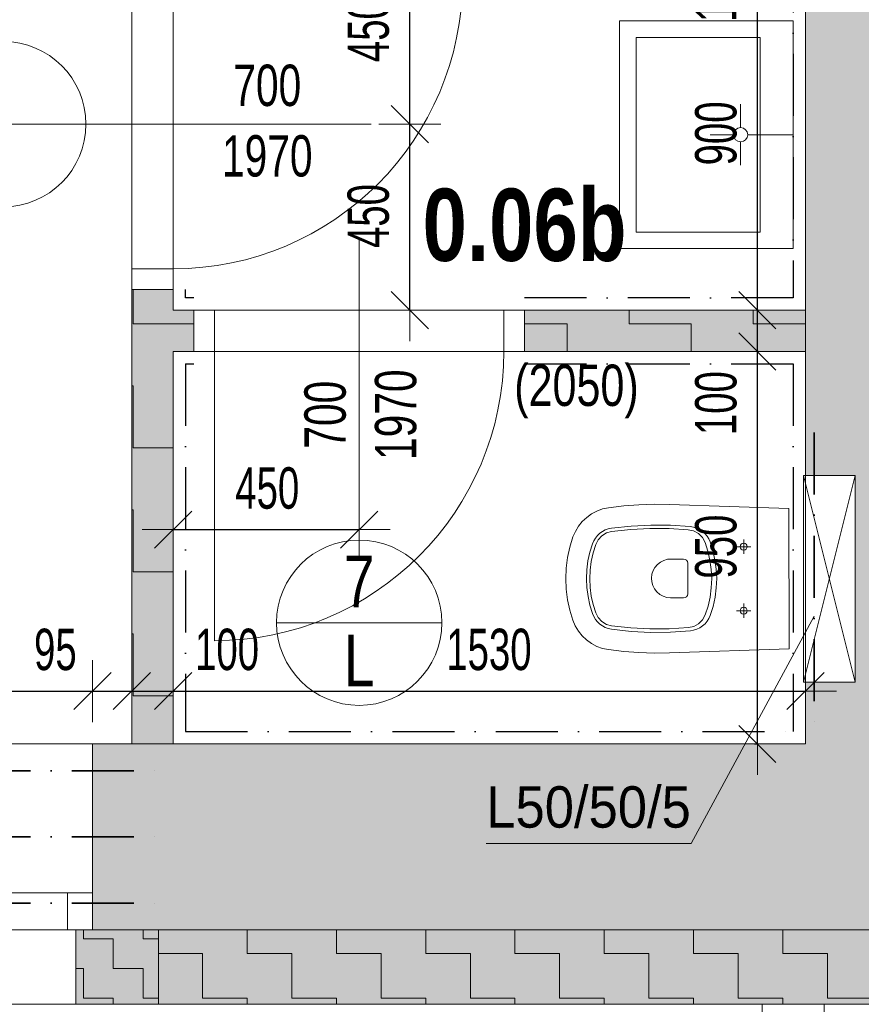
# Model space of a CAD drawing. Header units: millimetres. Extents: x -97971 to 48677, y -63570 to -5533.
# Tile 43 of 65: x 4526 to 6562, y -59847 to -57464. Entities that reach past the tile are written whole.
import ezdxf

# ---------------------------------------------------------------- set-up
doc = ezdxf.new("R2010")
doc.units = ezdxf.units.MM
doc.header["$PDMODE"] = 65
doc.linetypes.add('Carkovana 2x_1', pattern=[200, 150, -50])
doc.linetypes.add('Cerchovana_1', pattern=[250, 150, -50, 0, -50])
for name, color, linetype, lineweight in [('XR$1$1.PP - NÁVRH_1', 7, 'Continuous', 25), ('XR$2$KOTY_1', 7, 'Continuous', 25), ('XR$3$ZAŘIZOVÁKY_1', 7, 'Continuous', 25), ('XR$4$VÝPLNĚ_1', 7, 'Continuous', 25), ('XR$6$VÝROBKY ___1', 7, 'Continuous', 25), ('XR$7$FILING ___1', 7, 'Continuous', 25)]:
    doc.layers.add(name, color=color, linetype=linetype, lineweight=lineweight)
doc.styles.add('ARIAL', font='ARIAL.TTF')
doc.styles.add('Arial Black', font='Arial Black')
doc.styles.add('ARIALNARROW', font='ARIALN.TTF')
doc.dimstyles.new('DIMSTYLE_3', dxfattribs={"dimtxt": 100, "dimasz": 150, "dimexe": 0, "dimexo": 0, "dimgap": 50, "dimtad": 2, "dimdec": 0, "dimrnd": 5, "dimzin": 12, "dimdsep": 46, "dimtxsty": 'ARIALNARROW', "dimblk1": 'ALL_ML_STRICH', "dimblk2": 'ALL_ML_STRICH', "dimsah": 1, "dimcen": 0, "dimclrd": 6, "dimclre": 6, "dimclrt": 6, "dimadec": 0, "dimazin": 0, "dimtfac": 1, "dimtdec": 0, "dimtix": 1, "dimtmove": 2, "dimatfit": 3, "dimfxl": 0, "dimtzin": 0, "dimlwd": 0, "dimlwe": 13, "dimarcsym": 0})
doc.dimstyles.new('DIMSTYLE_5', dxfattribs={"dimtxt": 100, "dimasz": 150, "dimexe": 0, "dimexo": 0, "dimgap": 50, "dimtad": 2, "dimdec": 0, "dimrnd": 5, "dimzin": 12, "dimdsep": 46, "dimtxsty": 'ARIALNARROW', "dimblk1": 'ALL_ML_STRICH', "dimblk2": 'ALL_ML_STRICH', "dimsah": 1, "dimcen": 0, "dimclrd": 6, "dimclre": 6, "dimclrt": 6, "dimadec": 0, "dimazin": 0, "dimtfac": 1, "dimtdec": 0, "dimtix": 1, "dimtmove": 2, "dimatfit": 3, "dimfxl": 0, "dimtvp": 1.2, "dimtzin": 0, "dimlwd": 0, "dimlwe": 13, "dimarcsym": 0})
pattern_1 = [(0, (300, 300), (150, 150), [150, -150]), (90, (300, 300), (-150, 150), [150, -150])]
pattern_2 = [(0, (216, 216), (108, 108), [108, -108]), (90, (216, 216), (-108, 108), [108, -108])]

# ---------------------------------------------------------------- blocks, each defined once
blk = doc.blocks.new('ALL_ML_STRICH')
at = {"color": 0, "linetype": 'ByBlock', "lineweight": -2}
for p, q in [((0, -0.5), (0, 0.5)), ((-0.3, -0.3), (0.3, 0.3)), ((-1, 0), (0.5, 0))]:
    blk.add_line(p, q, dxfattribs=at)
blk = doc.blocks.new('*D51')
at = {"layer": 'DEFPOINTS', "color": 6, "linetype": 'Continuous', "lineweight": 13}
for p in [(5912.9, -58266.7), (5904, -59216.7), (6310.7, -59216.7)]:
    blk.add_point(p, dxfattribs=at)
at = {"layer": 'XR$2$KOTY_1', "color": 6, "linetype": 'Continuous', "lineweight": -2}
for p, q in [((6312.9, -58266.7), (6310.7, -58266.7)), ((6310.7, -59216.7), (6310.7, -58266.7)), ((6304, -59216.7), (6310.7, -59216.7))]:
    blk.add_line(p, q, dxfattribs=at)
at = {"layer": 'XR$2$KOTY_1', "color": 6, "linetype": 'Continuous', "lineweight": 13, "xscale": 150, "yscale": 150, "zscale": 150}
for p, rotation in [((6310.7, -58266.7), 90), ((6310.7, -59216.7), 270)]:
    blk.add_blockref('ALL_ML_STRICH', p, dxfattribs=dict(at, rotation=rotation))
at = {"layer": 'XR$2$KOTY_1', "color": 6, "linetype": 'Continuous', "lineweight": 13, "insert": (6210.7, -58739.1), "char_height": 100, "width": 243.429, "attachment_point": 5, "rotation": 90, "style": 'ARIALNARROW'}
blk.add_mtext('\\W0.81;\\A1;{950}', dxfattribs=at)
blk = doc.blocks.new('*D52')
at = {"layer": 'DEFPOINTS', "color": 6, "linetype": 'Continuous', "lineweight": 13}
for p in [(5912.9, -58166.7), (5912.9, -58266.7), (6310.7, -58266.7)]:
    blk.add_point(p, dxfattribs=at)
at = {"layer": 'XR$2$KOTY_1', "color": 6, "linetype": 'Continuous', "lineweight": -2}
for p, q in [((6312.9, -58166.7), (6310.7, -58166.7)), ((6310.7, -58266.7), (6310.7, -58166.7)), ((6312.9, -58266.7), (6310.7, -58266.7))]:
    blk.add_line(p, q, dxfattribs=at)
at = {"layer": 'XR$2$KOTY_1', "color": 6, "linetype": 'Continuous', "lineweight": 13, "xscale": 150, "yscale": 150, "zscale": 150}
for p, rotation in [((6310.7, -58166.7), 90), ((6310.7, -58266.7), 270)]:
    blk.add_blockref('ALL_ML_STRICH', p, dxfattribs=dict(at, rotation=rotation))
at = {"layer": 'XR$2$KOTY_1', "color": 6, "linetype": 'Continuous', "lineweight": 13, "insert": (6210.7, -58391.8), "char_height": 100, "width": 243.429, "attachment_point": 5, "rotation": 90, "style": 'ARIALNARROW'}
blk.add_mtext('\\W0.81;\\A1;{100}', dxfattribs=at)
blk = doc.blocks.new('*D53')
at = {"layer": 'DEFPOINTS', "color": 6, "linetype": 'Continuous', "lineweight": 13}
for p in [(5912.8, -57266.7), (5912.9, -58166.7), (6310.7, -58166.7)]:
    blk.add_point(p, dxfattribs=at)
at = {"layer": 'XR$2$KOTY_1', "color": 6, "linetype": 'Continuous', "lineweight": -2}
for p, q in [((6312.8, -57266.7), (6310.7, -57266.7)), ((6310.7, -58166.7), (6310.7, -57266.7)), ((6312.9, -58166.7), (6310.7, -58166.7))]:
    blk.add_line(p, q, dxfattribs=at)
at = {"layer": 'XR$2$KOTY_1', "color": 6, "linetype": 'Continuous', "lineweight": 13, "xscale": 150, "yscale": 150, "zscale": 150}
for p, rotation in [((6310.7, -57266.7), 90), ((6310.7, -58166.7), 270)]:
    blk.add_blockref('ALL_ML_STRICH', p, dxfattribs=dict(at, rotation=rotation))
at = {"layer": 'XR$2$KOTY_1', "color": 6, "linetype": 'Continuous', "lineweight": 13, "insert": (6210.7, -57739.1), "char_height": 100, "width": 243.429, "attachment_point": 5, "rotation": 90, "style": 'ARIALNARROW'}
blk.add_mtext('\\W0.81;\\A1;{900}', dxfattribs=at)
blk = doc.blocks.new('*D54')
at = {"layer": 'DEFPOINTS', "color": 6, "linetype": 'Continuous', "lineweight": 13}
for p in [(5912.8, -57166.7), (5912.8, -57266.7), (6310.7, -57266.7)]:
    blk.add_point(p, dxfattribs=at)
at = {"layer": 'XR$2$KOTY_1', "color": 6, "linetype": 'Continuous', "lineweight": -2}
for p, q in [((6312.8, -57166.7), (6310.7, -57166.7)), ((6310.7, -57266.7), (6310.7, -57166.7)), ((6312.8, -57266.7), (6310.7, -57266.7))]:
    blk.add_line(p, q, dxfattribs=at)
at = {"layer": 'XR$2$KOTY_1', "color": 6, "linetype": 'Continuous', "lineweight": 13, "xscale": 150, "yscale": 150, "zscale": 150}
for p, rotation in [((6310.7, -57166.7), 90), ((6310.7, -57266.7), 270)]:
    blk.add_blockref('ALL_ML_STRICH', p, dxfattribs=dict(at, rotation=rotation))
at = {"layer": 'XR$2$KOTY_1', "color": 6, "linetype": 'Continuous', "lineweight": 13, "insert": (6210.7, -57391.8), "char_height": 100, "width": 243.429, "attachment_point": 5, "rotation": 90, "style": 'ARIALNARROW'}
blk.add_mtext('\\W0.81;\\A1;{100}', dxfattribs=at)
blk = doc.blocks.new('*D76')
at = {"layer": 'DEFPOINTS', "color": 6, "linetype": 'Continuous', "lineweight": 13}
for p in [(6877.2, -59666.7), (-1227.8, -59846.7), (-1227.8, -61853)]:
    blk.add_point(p, dxfattribs=at)
at = {"layer": 'XR$2$KOTY_1', "color": 6, "linetype": 'Continuous', "lineweight": -2}
for p, q in [((-1227.8, -61564.9), (-1227.8, -61853)), ((6877.2, -61564.9), (6877.2, -61853)), ((-1227.8, -61853), (6877.2, -61853))]:
    blk.add_line(p, q, dxfattribs=at)
at = {"layer": 'XR$2$KOTY_1', "color": 6, "linetype": 'Continuous', "lineweight": 13, "xscale": 150, "yscale": 150, "zscale": 150, "rotation": 180}
blk.add_blockref('ALL_ML_STRICH', (-1227.8, -61853), dxfattribs=at)
at = {"layer": 'XR$2$KOTY_1', "color": 6, "linetype": 'Continuous', "lineweight": 13, "xscale": 150, "yscale": 150, "zscale": 150}
blk.add_blockref('ALL_ML_STRICH', (6877.2, -61853), dxfattribs=at)
at = {"layer": 'XR$2$KOTY_1', "color": 6, "linetype": 'Continuous', "lineweight": 13, "insert": (2823.6, -61753), "char_height": 100, "width": 324.571, "attachment_point": 5, "style": 'ARIALNARROW'}
blk.add_mtext('\\W0.81;\\A1;{8105}', dxfattribs=at)
blk = doc.blocks.new('*D111')
at = {"layer": 'DEFPOINTS', "color": 6, "linetype": 'Continuous', "lineweight": 13}
for p in [(3851.6, -59216.7), (4701.6, -59216.7), (3851.6, -61390.3)]:
    blk.add_point(p, dxfattribs=at)
at = {"layer": 'XR$2$KOTY_1', "color": 6, "linetype": 'Continuous', "lineweight": -2}
for p, q in [((3851.6, -60840.8), (3851.6, -61390.3)), ((4701.6, -60840.8), (4701.6, -61390.3)), ((3851.6, -61390.3), (4701.6, -61390.3))]:
    blk.add_line(p, q, dxfattribs=at)
at = {"layer": 'XR$2$KOTY_1', "color": 6, "linetype": 'Continuous', "lineweight": 13, "xscale": 150, "yscale": 150, "zscale": 150, "rotation": 180}
blk.add_blockref('ALL_ML_STRICH', (3851.6, -61390.3), dxfattribs=at)
at = {"layer": 'XR$2$KOTY_1', "color": 6, "linetype": 'Continuous', "lineweight": 13, "xscale": 150, "yscale": 150, "zscale": 150}
blk.add_blockref('ALL_ML_STRICH', (4701.6, -61390.3), dxfattribs=at)
at = {"layer": 'XR$2$KOTY_1', "color": 6, "linetype": 'Continuous', "lineweight": 13, "insert": (4279.1, -61290.3), "char_height": 100, "width": 243.429, "attachment_point": 5, "style": 'ARIALNARROW'}
blk.add_mtext('\\W0.81;\\A1;{850}', dxfattribs=at)
at = {"layer": 'XR$2$KOTY_1', "color": 6, "linetype": 'Continuous', "lineweight": 13, "insert": (3997.4, -61440.3), "char_height": 100, "width": 5, "attachment_point": 1, "line_spacing_factor": 0.60241, "style": 'ARIALNARROW'}
blk.add_mtext('\\W0.81;1150(1250)', dxfattribs=at)
blk = doc.blocks.new('*D112')
at = {"layer": 'DEFPOINTS', "color": 6, "linetype": 'Continuous', "lineweight": 13}
for p in [(4701.6, -59216.7), (6877.2, -59666.7), (4701.6, -61390.3)]:
    blk.add_point(p, dxfattribs=at)
at = {"layer": 'XR$2$KOTY_1', "color": 6, "linetype": 'Continuous', "lineweight": -2}
for p, q in [((4701.6, -60840.8), (4701.6, -61390.3)), ((6877.2, -60840.8), (6877.2, -61390.3)), ((4701.6, -61390.3), (6877.2, -61390.3))]:
    blk.add_line(p, q, dxfattribs=at)
at = {"layer": 'XR$2$KOTY_1', "color": 6, "linetype": 'Continuous', "lineweight": 13, "xscale": 150, "yscale": 150, "zscale": 150, "rotation": 180}
blk.add_blockref('ALL_ML_STRICH', (4701.6, -61390.3), dxfattribs=at)
at = {"layer": 'XR$2$KOTY_1', "color": 6, "linetype": 'Continuous', "lineweight": 13, "xscale": 150, "yscale": 150, "zscale": 150}
blk.add_blockref('ALL_ML_STRICH', (6877.2, -61390.3), dxfattribs=at)
at = {"layer": 'XR$2$KOTY_1', "color": 6, "linetype": 'Continuous', "lineweight": 13, "insert": (5788.3, -61290.3), "char_height": 100, "width": 324.571, "attachment_point": 5, "style": 'ARIALNARROW'}
blk.add_mtext('\\W0.81;\\A1;{2175}', dxfattribs=at)
blk = doc.blocks.new('*D144')
at = {"layer": 'DEFPOINTS', "color": 6, "linetype": 'Continuous', "lineweight": 13}
for p in [(5375.8, -57716.7), (5347.2, -58166.7), (5469.6, -58166.7)]:
    blk.add_point(p, dxfattribs=at)
at = {"layer": 'XR$2$KOTY_1', "color": 6, "linetype": 'Continuous', "lineweight": -2}
for p, q in [((5469.6, -57716.7), (5469.6, -57716.7)), ((5469.6, -58166.7), (5469.6, -57716.7)), ((5469.6, -58166.7), (5469.6, -58166.7))]:
    blk.add_line(p, q, dxfattribs=at)
at = {"layer": 'XR$2$KOTY_1', "color": 6, "linetype": 'Continuous', "lineweight": 13, "xscale": 150, "yscale": 150, "zscale": 150}
for p, rotation in [((5469.6, -57716.7), 90), ((5469.6, -58166.7), 270)]:
    blk.add_blockref('ALL_ML_STRICH', p, dxfattribs=dict(at, rotation=rotation))
at = {"layer": 'XR$2$KOTY_1', "color": 6, "linetype": 'Continuous', "lineweight": 13, "insert": (5369.6, -57939.1), "char_height": 100, "width": 243.429, "attachment_point": 5, "rotation": 90, "style": 'ARIALNARROW'}
blk.add_mtext('\\W0.81;\\A1;{450}', dxfattribs=at)
blk = doc.blocks.new('*D145')
at = {"layer": 'DEFPOINTS', "color": 6, "linetype": 'Continuous', "lineweight": 13}
for p in [(5368.7, -57266.7), (5375.8, -57716.7), (5469.6, -57716.7)]:
    blk.add_point(p, dxfattribs=at)
at = {"layer": 'XR$2$KOTY_1', "color": 6, "linetype": 'Continuous', "lineweight": -2}
for p, q in [((5469.6, -57266.7), (5469.6, -57266.7)), ((5469.6, -57716.7), (5469.6, -57266.7)), ((5469.6, -57716.7), (5469.6, -57716.7))]:
    blk.add_line(p, q, dxfattribs=at)
at = {"layer": 'XR$2$KOTY_1', "color": 6, "linetype": 'Continuous', "lineweight": 13, "xscale": 150, "yscale": 150, "zscale": 150}
for p, rotation in [((5469.6, -57266.7), 90), ((5469.6, -57716.7), 270)]:
    blk.add_blockref('ALL_ML_STRICH', p, dxfattribs=dict(at, rotation=rotation))
at = {"layer": 'XR$2$KOTY_1', "color": 6, "linetype": 'Continuous', "lineweight": 13, "insert": (5369.6, -57489.1), "char_height": 100, "width": 243.429, "attachment_point": 5, "rotation": 90, "style": 'ARIALNARROW'}
blk.add_mtext('\\W0.81;\\A1;{450}', dxfattribs=at)
blk = doc.blocks.new('*D146')
at = {"layer": 'DEFPOINTS', "color": 6, "linetype": 'Continuous', "lineweight": 13}
for p in [(4897.2, -58697.9), (5347.2, -58709.7), (4897.2, -58725.5)]:
    blk.add_point(p, dxfattribs=at)
at = {"layer": 'XR$2$KOTY_1', "color": 6, "linetype": 'Continuous', "lineweight": -2}
for p, q in [((4897.2, -58697.9), (4897.2, -58697.9)), ((4897.2, -58697.9), (5347.2, -58697.9)), ((5347.2, -58697.9), (5347.2, -58697.9))]:
    blk.add_line(p, q, dxfattribs=at)
at = {"layer": 'XR$2$KOTY_1', "color": 6, "linetype": 'Continuous', "lineweight": 13, "xscale": 150, "yscale": 150, "zscale": 150, "rotation": 180}
blk.add_blockref('ALL_ML_STRICH', (4897.2, -58697.9), dxfattribs=at)
at = {"layer": 'XR$2$KOTY_1', "color": 6, "linetype": 'Continuous', "lineweight": 13, "xscale": 150, "yscale": 150, "zscale": 150}
blk.add_blockref('ALL_ML_STRICH', (5347.2, -58697.9), dxfattribs=at)
at = {"layer": 'XR$2$KOTY_1', "color": 6, "linetype": 'Continuous', "lineweight": 13, "insert": (5124.7, -58597.9), "char_height": 100, "width": 243.429, "attachment_point": 5, "style": 'ARIALNARROW'}
blk.add_mtext('\\W0.81;\\A1;{450}', dxfattribs=at)
blk = doc.blocks.new('*D169')
at = {"layer": 'DEFPOINTS', "color": 6, "linetype": 'Continuous', "lineweight": 13}
for p in [(3851.6, -59088.5), (3851.6, -59216.7), (4701.6, -59216.7)]:
    blk.add_point(p, dxfattribs=at)
at = {"layer": 'XR$2$KOTY_1', "color": 6, "linetype": 'Continuous', "lineweight": -2}
for p, q in [((3851.6, -59088.5), (3851.6, -59088.5)), ((3851.6, -59088.5), (4701.6, -59088.5)), ((4701.6, -59088.5), (4701.6, -59088.5))]:
    blk.add_line(p, q, dxfattribs=at)
at = {"layer": 'XR$2$KOTY_1', "color": 6, "linetype": 'Continuous', "lineweight": 13, "xscale": 150, "yscale": 150, "zscale": 150, "rotation": 180}
blk.add_blockref('ALL_ML_STRICH', (3851.6, -59088.5), dxfattribs=at)
at = {"layer": 'XR$2$KOTY_1', "color": 6, "linetype": 'Continuous', "lineweight": 13, "xscale": 150, "yscale": 150, "zscale": 150}
blk.add_blockref('ALL_ML_STRICH', (4701.6, -59088.5), dxfattribs=at)
at = {"layer": 'XR$2$KOTY_1', "color": 6, "linetype": 'Continuous', "lineweight": 13, "insert": (4279.1, -58988.5), "char_height": 100, "width": 243.429, "attachment_point": 5, "style": 'ARIALNARROW'}
blk.add_mtext('\\W0.81;\\A1;{850}', dxfattribs=at)
blk = doc.blocks.new('*D170')
at = {"layer": 'DEFPOINTS', "color": 6, "linetype": 'Continuous', "lineweight": 13}
for p in [(4701.6, -59088.5), (4701.6, -59216.7), (4797.2, -59216.7)]:
    blk.add_point(p, dxfattribs=at)
at = {"layer": 'XR$2$KOTY_1', "color": 6, "linetype": 'Continuous', "lineweight": -2}
for p, q in [((4701.6, -59088.5), (4701.6, -59088.5)), ((4701.6, -59088.5), (4797.2, -59088.5)), ((4797.2, -59088.5), (4797.2, -59088.5))]:
    blk.add_line(p, q, dxfattribs=at)
at = {"layer": 'XR$2$KOTY_1', "color": 6, "linetype": 'Continuous', "lineweight": 13, "xscale": 150, "yscale": 150, "zscale": 150, "rotation": 180}
blk.add_blockref('ALL_ML_STRICH', (4701.6, -59088.5), dxfattribs=at)
at = {"layer": 'XR$2$KOTY_1', "color": 6, "linetype": 'Continuous', "lineweight": 13, "xscale": 150, "yscale": 150, "zscale": 150}
blk.add_blockref('ALL_ML_STRICH', (4797.2, -59088.5), dxfattribs=at)
at = {"layer": 'XR$2$KOTY_1', "color": 6, "linetype": 'Continuous', "lineweight": 13, "insert": (4612, -58988.5), "char_height": 100, "width": 162.286, "attachment_point": 5, "style": 'ARIALNARROW'}
blk.add_mtext('\\W0.81;\\A1;{95}', dxfattribs=at)
blk = doc.blocks.new('*D171')
at = {"layer": 'DEFPOINTS', "color": 6, "linetype": 'Continuous', "lineweight": 13}
for p in [(4797.2, -59088.5), (4797.2, -59216.7), (4897.2, -59216.7)]:
    blk.add_point(p, dxfattribs=at)
at = {"layer": 'XR$2$KOTY_1', "color": 6, "linetype": 'Continuous', "lineweight": -2}
for p, q in [((4797.2, -59088.5), (4797.2, -59088.5)), ((4797.2, -59088.5), (4897.2, -59088.5)), ((4897.2, -59088.5), (4897.2, -59088.5))]:
    blk.add_line(p, q, dxfattribs=at)
at = {"layer": 'XR$2$KOTY_1', "color": 6, "linetype": 'Continuous', "lineweight": 13, "xscale": 150, "yscale": 150, "zscale": 150, "rotation": 180}
blk.add_blockref('ALL_ML_STRICH', (4797.2, -59088.5), dxfattribs=at)
at = {"layer": 'XR$2$KOTY_1', "color": 6, "linetype": 'Continuous', "lineweight": 13, "xscale": 150, "yscale": 150, "zscale": 150}
blk.add_blockref('ALL_ML_STRICH', (4897.2, -59088.5), dxfattribs=at)
at = {"layer": 'XR$2$KOTY_1', "color": 6, "linetype": 'Continuous', "lineweight": 13, "insert": (5027.4, -58988.5), "char_height": 100, "width": 243.429, "attachment_point": 5, "style": 'ARIALNARROW'}
blk.add_mtext('\\W0.81;\\A1;{100}', dxfattribs=at)
blk = doc.blocks.new('*D172')
at = {"layer": 'DEFPOINTS', "color": 6, "linetype": 'Continuous', "lineweight": 13}
for p in [(4897.2, -59088.5), (4897.2, -59216.7), (6427.2, -59216.7)]:
    blk.add_point(p, dxfattribs=at)
at = {"layer": 'XR$2$KOTY_1', "color": 6, "linetype": 'Continuous', "lineweight": -2}
for p, q in [((4897.2, -59088.5), (4897.2, -59088.5)), ((4897.2, -59088.5), (6427.2, -59088.5)), ((6427.2, -59088.5), (6427.2, -59088.5))]:
    blk.add_line(p, q, dxfattribs=at)
at = {"layer": 'XR$2$KOTY_1', "color": 6, "linetype": 'Continuous', "lineweight": 13, "xscale": 150, "yscale": 150, "zscale": 150, "rotation": 180}
blk.add_blockref('ALL_ML_STRICH', (4897.2, -59088.5), dxfattribs=at)
at = {"layer": 'XR$2$KOTY_1', "color": 6, "linetype": 'Continuous', "lineweight": 13, "xscale": 150, "yscale": 150, "zscale": 150}
blk.add_blockref('ALL_ML_STRICH', (6427.2, -59088.5), dxfattribs=at)
at = {"layer": 'XR$2$KOTY_1', "color": 6, "linetype": 'Continuous', "lineweight": 13, "insert": (5661.1, -58988.5), "char_height": 100, "width": 324.571, "attachment_point": 5, "style": 'ARIALNARROW'}
blk.add_mtext('\\W0.81;\\A1;{1530}', dxfattribs=at)
blk = doc.blocks.new('KOMPLEXNÍ OBJEKT_21')
at = {"layer": 'XR$3$ZAŘIZOVÁKY_1', "color": 251, "linetype": 'Continuous', "lineweight": 13}
for p, q in [((6397.2, -57466.9), (5977.2, -57466.9)), ((5977.2, -58017.7), (5977.2, -57466.9)), ((6397.2, -57466.9), (6397.2, -58017.7)), ((6317.2, -57506.9), (6017.2, -57506.9)), ((6017.2, -57506.9), (6017.2, -57977.7)), ((6317.2, -57977.7), (6317.2, -57506.9)), ((6270, -57725.1), (6270, -57668.4)), ((6252.8, -57742.3), (6196.1, -57742.3)), ((6287.1, -57742.3), (6397.2, -57742.3)), ((6270, -57759.5), (6270, -57816.2)), ((6017.2, -57977.7), (6317.2, -57977.7)), ((6397.2, -58017.7), (5977.2, -58017.7)), ((6397.2, -58017.7), (6053.1, -58017.7))]:
    blk.add_line(p, q, dxfattribs=at)
blk.add_arc((6270, -57742.3), 17.2, 270.0000000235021, 269.9999827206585, dxfattribs=at)
blk = doc.blocks.new('KOMPLEXNÍ OBJEKT_23')
at = {"layer": 'XR$3$ZAŘIZOVÁKY_1', "color": 251, "linetype": 'Continuous', "lineweight": 13}
blk.add_line((6387.2, -58986.7), (6387.1, -58646.7), dxfattribs=at)
for points in [[(6387.1, -58646.7), (6097.9, -58637.2), (6061, -58636.7), (6024.1, -58637.9), (5987.3, -58640.7), (5950.6, -58645), (5936.3, -58648), (5922.5, -58653), (5909.5, -58659.7), (5897.6, -58668.2), (5887, -58678.2), (5877.8, -58689.6), (5870.2, -58702.1), (5864.5, -58715.5), (5857, -58740.2), (5851.6, -58765.4), (5848.3, -58791), (5847.2, -58816.7), (5847, -58816.2), (5848.1, -58841.9), (5851.4, -58867.5), (5856.8, -58892.7), (5864.3, -58917.3), (5870, -58930.9), (5877.5, -58943.5), (5886.7, -58954.9), (5897.4, -58965), (5909.4, -58973.6), (5922.4, -58980.4), (5936.2, -58985.3), (5950.6, -58988.4), (5987.3, -58992.7), (6024.1, -58995.5), (6061, -58996.6), (6097.9, -58996.2), (6387.2, -58986.7)], [(6277.6, -58747.8), (6280.9, -58747.1), (6283.6, -58745.2), (6285.5, -58742.4), (6286.1, -58739.2), (6285.4, -58735.9), (6283.6, -58733.1), (6280.8, -58731.2), (6277.5, -58730.5), (6274.2, -58731.2), (6271.4, -58733.1), (6269.5, -58735.9), (6268.9, -58739.2), (6269.5, -58742.5), (6271.4, -58745.3), (6274.2, -58747.1), (6277.5, -58747.8), (6277.6, -58747.8)], [(6277.5, -58756.8), (6277.5, -58739.2), (6277.5, -58721.5)], [(6259.9, -58739.2), (6277.5, -58739.2), (6295.1, -58739.2)], [(6277.5, -58911.8), (6277.5, -58894.2), (6277.5, -58876.5)], [(6259.9, -58894.2), (6277.5, -58894.2), (6295.1, -58894.2)], [(6277.6, -58902.8), (6280.9, -58902.1), (6283.6, -58900.2), (6285.5, -58897.4), (6286.1, -58894.2), (6285.4, -58890.9), (6283.6, -58888.1), (6280.8, -58886.2), (6277.5, -58885.5), (6274.2, -58886.2), (6271.4, -58888.1), (6269.5, -58890.9), (6268.9, -58894.2), (6269.5, -58897.5), (6271.4, -58900.3), (6274.2, -58902.1), (6277.5, -58902.8), (6277.6, -58902.8)]]:
    blk.add_lwpolyline(points, dxfattribs=at)
for points in [[(5957.5, -58938.8), (6005.1, -58944.1), (6052.9, -58946.5), (6100.8, -58946.1), (6148.6, -58942.8), (6156.5, -58941.5), (6164.1, -58939), (6171.3, -58935.6), (6178, -58931.1), (6184, -58925.7), (6189.1, -58919.6), (6193.4, -58912.8), (6196.6, -58905.5), (6203.4, -58883.8), (6208.3, -58861.7), (6211.2, -58839.2), (6212.2, -58816.6), (6211.1, -58793.9), (6208.1, -58771.4), (6203.2, -58749.3), (6196.3, -58727.7), (6193.1, -58720.4), (6188.8, -58713.6), (6183.7, -58707.5), (6177.7, -58702.2), (6171, -58697.7), (6163.8, -58694.3), (6156.2, -58691.9), (6148.3, -58690.5), (6100.6, -58687.3), (6052.8, -58686.9), (6005, -58689.3), (5957.5, -58694.5), (5949.9, -58696.1), (5942.5, -58698.8), (5935.6, -58702.4), (5929.3, -58706.9), (5923.6, -58712.2), (5918.7, -58718.3), (5914.7, -58725), (5911.6, -58732.1), (5905.4, -58752.7), (5900.8, -58773.8), (5898.1, -58795.2), (5897.2, -58816.7), (5898.1, -58838.2), (5900.9, -58859.6), (5905.4, -58880.7), (5911.6, -58901.3), (5914.7, -58908.4), (5918.7, -58915.1), (5923.6, -58921.2), (5929.3, -58926.5), (5935.7, -58931), (5942.6, -58934.6), (5949.9, -58937.2), (5957.5, -58938.8)], [(6143.8, -58935.2), (6156.8, -58932.2), (6168.4, -58925.6), (6177.8, -58916.1), (6184.3, -58904.4), (6191.2, -58883), (6196.2, -58861.2), (6199.2, -58839), (6200.2, -58816.6), (6199.1, -58794.2), (6196, -58772), (6191, -58750.1), (6184, -58728.9), (6177.5, -58717.2), (6168.1, -58707.7), (6156.5, -58701.2), (6143.5, -58698.1), (6097.1, -58695.2), (6050.6, -58694.9), (6004.2, -58697.4), (5958, -58702.5), (5945.4, -58706.1), (5934.3, -58712.9), (5925.4, -58722.5), (5919.4, -58734), (5913.2, -58754.2), (5908.8, -58774.8), (5906.1, -58795.7), (5905.2, -58816.7), (5906.1, -58837.7), (5908.8, -58858.6), (5913.3, -58879.2), (5919.4, -58899.3), (5925.4, -58910.9), (5934.3, -58920.5), (5945.4, -58927.3), (5958, -58930.8), (6004.3, -58936), (6050.8, -58938.4), (6097.3, -58938.2), (6143.8, -58935.2)], [(6142.3, -58779.1), (6141.6, -58775.3), (6139.4, -58772.1), (6136.2, -58769.9), (6132.3, -58769.1), (6102.4, -58769.1), (6093.2, -58769.8), (6084.4, -58772.3), (6076.1, -58776.5), (6068.9, -58782.2), (6062.9, -58789.2), (6058.3, -58797.2), (6055.5, -58806), (6054.4, -58815.1), (6055.1, -58824.3), (6057.6, -58833.2), (6061.8, -58841.4), (6067.5, -58848.7), (6074.5, -58854.7), (6082.5, -58859.2), (6091.3, -58862.1), (6100.4, -58863.1), (6102.4, -58863.1), (6132.3, -58863.1), (6136.2, -58862.4), (6139.4, -58860.2), (6141.6, -58857), (6142.3, -58853.1), (6142.3, -58779.1)]]:
    blk.add_lwpolyline(points, close=True, dxfattribs=at)
blk = doc.blocks.new('KOMPLEXNÍ OBJEKT_24')
at = {"layer": 'XR$3$ZAŘIZOVÁKY_1', "color": 251, "linetype": 'Continuous', "lineweight": 13}
for p, q in [((6422.2, -59066.7), (6422.1, -58566.7)), ((6422.1, -58566.7), (6547.1, -58566.7)), ((6422.1, -58566.7), (6547.2, -59066.7)), ((6547.1, -58566.7), (6422.2, -59066.7)), ((6547.2, -59066.7), (6547.1, -58566.7)), ((6422.2, -59066.7), (6547.2, -59066.7))]:
    blk.add_line(p, q, dxfattribs=at)
blk = doc.blocks.new('KOMPLEXNÍ OBJEKT_51')
at = {"layer": 'XR$4$VÝPLNĚ_1', "color": 132, "linetype": 'Continuous', "lineweight": 13}
for p, q in [((5347.2, -58723.2), (5347.2, -57995.3)), ((5747.2, -58166.7), (4947.2, -58166.7)), ((4997.2, -58966.7), (4997.2, -58166.7)), ((5697.2, -58166.7), (5697.2, -58266.7)), ((5747.2, -58266.7), (4947.2, -58266.7))]:
    blk.add_line(p, q, dxfattribs=at)
blk.add_arc((4997.2, -58266.7), 700, 270, 0, dxfattribs=at)
blk = doc.blocks.new('KOMPLEXNÍ OBJEKT_52')
at = {"layer": 'XR$4$VÝPLNĚ_1', "color": 132, "linetype": 'Continuous', "lineweight": 13}
for p, q in [((4797.2, -58116.7), (4797.2, -57316.7)), ((4897.2, -58116.7), (4897.2, -57316.7)), ((5597.2, -57366.7), (4797.2, -57366.7)), ((5375.8, -57716.7), (4685.8, -57716.7)), ((4797.2, -58066.7), (4897.2, -58066.7))]:
    blk.add_line(p, q, dxfattribs=at)
blk.add_arc((4897.2, -57366.7), 700, 270, 0, dxfattribs=at)

msp = doc.modelspace()

# ---------------------------------------------------------------- hatches: boundary and pattern name
at = {"layer": 'XR$7$FILING ___1', "linetype": 'Carkovana 2x_1', "lineweight": 50}
msp.add_hatch(color=254, dxfattribs=at).paths.add_polyline_path([(6547.1, -58566.7), (6547.2, -58566.7), (6547.2, -59066.7), (6427.2, -59066.7), (6427.2, -59216.7), (4701.6, -59216.7), (4701.6, -59666.7), (6877.2, -59666.7), (6877.2, -57596.7), (7202.2, -57596.7), (7202.2, -57146.7), (6427.2, -57146.7), (6427.2, -58566.7), (6547.1, -58566.7)])
at = {"layer": 'XR$7$FILING ___1', "linetype": 'Continuous', "lineweight": 13}
for color, points in [(11, [(7057.2, -59188.3), (7057.1, -57776.7), (7031.8, -57776.7), (7031.8, -57596.7), (6877.2, -57596.7), (6877.2, -59666.7), (6472.2, -59666.7), (6472.2, -59846.7), (7057.2, -59846.7), (7057.2, -59666.7), (7057.2, -59188.3)]), (11, [(4947.2, -58166.7), (4897.2, -58166.7), (4897.2, -58116.7), (4797.2, -58116.7), (4797.2, -59216.7), (4897.2, -59216.7), (4897.2, -58266.7), (4947.2, -58266.7)]), (11, [(5747.2, -58266.7), (6427.2, -58266.7), (6427.2, -58166.7), (5747.2, -58166.7)]), (191, [(4861.6, -59666.7), (4661.6, -59666.7), (4661.6, -59846.7), (4861.6, -59846.7)]), (11, [(6472.2, -59846.7), (6472.2, -59666.7), (4861.6, -59666.7), (4861.6, -59846.7)])]:
    msp.add_hatch(color=color, dxfattribs=at).paths.add_polyline_path(points, flags=0)
h = msp.add_hatch(dxfattribs=at)
h.set_pattern_fill('VZOR', scale=108, style=0, pattern_type=2)
h.set_pattern_definition(pattern_2)
h.paths.add_polyline_path([(7057.2, -59188.3), (7057.1, -57776.7), (7031.8, -57776.7), (7031.8, -57596.7), (6877.2, -57596.7), (6877.2, -59666.7), (6472.2, -59666.7), (6472.2, -59846.7), (7057.2, -59846.7), (7057.2, -59666.7), (7057.2, -59188.3)], flags=0)
h = msp.add_hatch(dxfattribs=at)
h.set_pattern_fill('VZOR', scale=150, style=0, pattern_type=2)
h.set_pattern_definition(pattern_1)
h.paths.add_polyline_path([(4947.2, -58166.7), (4897.2, -58166.7), (4897.2, -58116.7), (4797.2, -58116.7), (4797.2, -59216.7), (4897.2, -59216.7), (4897.2, -58266.7), (4947.2, -58266.7)], flags=0)
h = msp.add_hatch(dxfattribs=at)
h.set_pattern_fill('VZOR', scale=150, style=0, pattern_type=2)
h.set_pattern_definition(pattern_1)
h.paths.add_polyline_path([(5747.2, -58266.7), (6427.2, -58266.7), (6427.2, -58166.7), (5747.2, -58166.7)], flags=0)
h = msp.add_hatch(dxfattribs=at)
h.set_pattern_fill('VZOR', scale=72, style=0, pattern_type=2)
h.set_pattern_definition([(0, (144, 144), (72, 72), [72, -72]), (90, (144, 144), (-72, 72), [72, -72])])
h.paths.add_polyline_path([(4861.6, -59666.7), (4661.6, -59666.7), (4661.6, -59846.7), (4861.6, -59846.7)], flags=0)
h = msp.add_hatch(dxfattribs=at)
h.set_pattern_fill('VZOR', scale=108, style=0, pattern_type=2)
h.set_pattern_definition(pattern_2)
h.paths.add_polyline_path([(6472.2, -59846.7), (6472.2, -59666.7), (4861.6, -59666.7), (4861.6, -59846.7)], flags=0)

# ---------------------------------------------------------------- linework, layer by layer
at = {"layer": 'XR$1$1.PP - NÁVRH_1', "color": 14, "linetype": 'Continuous', "lineweight": 13}
for p, q in [((6427.2, -58166.7), (6427.2, -57146.7)), ((4897.2, -58116.7), (4797.2, -58116.7)), ((4797.2, -58116.7), (4797.2, -59216.7)), ((4897.2, -58166.7), (4897.2, -58116.7)), ((4897.2, -58166.7), (4947.2, -58166.7)), ((4947.2, -58266.7), (4947.2, -58166.7)), ((5747.2, -58266.7), (5747.2, -58166.7)), ((5747.2, -58166.7), (6427.2, -58166.7)), ((6427.2, -59216.7), (6427.2, -58166.7)), ((4897.2, -58266.7), (4947.2, -58266.7)), ((4897.2, -58266.7), (4897.2, -59216.7)), ((5747.2, -58266.7), (6427.2, -58266.7)), ((4701.6, -59666.7), (4701.6, -59216.7)), ((4701.6, -59216.7), (6427.2, -59216.7)), ((4701.6, -59666.7), (6877.2, -59666.7))]:
    msp.add_line(p, q, dxfattribs=at)
at = {"layer": 'XR$1$1.PP - NÁVRH_1', "color": 7, "linetype": 'Continuous', "lineweight": 13}
for p, q in [((3851.6, -59216.7), (4701.6, -59216.7)), ((4661.6, -59846.7), (4661.6, -59666.7)), ((4661.6, -59666.7), (4701.6, -59666.7)), ((4861.6, -59666.7), (4861.6, -59846.7)), ((4661.6, -59846.7), (3891.6, -59846.7)), ((6472.2, -59846.7), (4661.6, -59846.7)), ((6472.2, -59846.7), (7057.2, -59846.7))]:
    msp.add_line(p, q, dxfattribs=at)
at = {"layer": 'XR$1$1.PP - NÁVRH_1', "color": 7, "linetype": 'Carkovana 2x_1', "lineweight": 13}
for p, q in [((6322.2, -60467), (6322.2, -59846.7)), ((6322.2, -59846.7), (6472.2, -59846.7)), ((6472.2, -59846.7), (6472.2, -60616.7))]:
    msp.add_line(p, q, dxfattribs=at)
at = {"layer": 'XR$2$KOTY_1', "color": 3, "linetype": 'Continuous', "lineweight": 13}
for p, q in [((4285.8, -57716.7), (4685.8, -57716.7)), ((5147.2, -58923.2), (5547.2, -58923.2))]:
    msp.add_line(p, q, dxfattribs=at)
at = {"layer": 'XR$2$KOTY_1', "color": 1, "linetype": 'Cerchovana_1', "lineweight": 35}
msp.add_line((6448.2, -58463), (6448.2, -59173), dxfattribs=at)
at = {"layer": 'XR$2$KOTY_1', "color": 7, "linetype": 'Continuous', "lineweight": 13}
for q in [(6448.2, -58907.5), (5654.7, -59457.2)]:
    msp.add_line((6150.7, -59457.2), q, dxfattribs=at)
at = {"layer": 'XR$2$KOTY_1', "color": 3, "linetype": 'Continuous', "lineweight": 13}
for centre in [(4485.8, -57716.7), (5347.2, -58923.2)]:
    msp.add_circle(centre, 200, dxfattribs=at)
at = {"layer": 'XR$4$VÝPLNĚ_1', "color": 132, "linetype": 'Continuous', "lineweight": 13}
for p, q in [((3851.6, -59576.7), (4701.6, -59576.7)), ((4641.6, -59576.7), (4641.6, -59666.7)), ((3851.6, -59666.7), (4701.6, -59666.7))]:
    msp.add_line(p, q, dxfattribs=at)
at = {"layer": 'XR$6$VÝROBKY ___1', "color": 1, "linetype": 'Cerchovana_1', "lineweight": 35}
for p, q in [((3651.6, -59281.7), (4901.6, -59281.7)), ((3651.6, -59441.7), (4901.6, -59441.7)), ((3651.6, -59601.7), (4901.6, -59601.7))]:
    msp.add_line(p, q, dxfattribs=at)
at = {"layer": 'XR$7$FILING ___1', "color": 7, "linetype": 'Cerchovana_1', "lineweight": 25}
for p, q in [((6397.2, -57296.7), (6397.2, -58136.7)), ((4927.2, -58136.7), (4927.2, -58116.7)), ((4947.2, -58136.7), (4927.2, -58136.7)), ((6397.2, -58136.7), (5747.2, -58136.7)), ((4927.2, -58296.7), (4947.2, -58296.7)), ((4927.2, -58296.7), (4927.2, -59186.7)), ((5747.2, -58296.7), (6397.2, -58296.7)), ((6397.2, -58296.7), (6397.2, -59186.7)), ((4927.2, -59186.7), (6397.2, -59186.7))]:
    msp.add_line(p, q, dxfattribs=at)

# ---------------------------------------------------------------- block references
at = {"layer": 'XR$3$ZAŘIZOVÁKY_1', "color": 251, "linetype": 'Continuous', "lineweight": 13}
for name in ['KOMPLEXNÍ OBJEKT_21', 'KOMPLEXNÍ OBJEKT_24', 'KOMPLEXNÍ OBJEKT_23']:
    msp.add_blockref(name, (0, 0), dxfattribs=at)
at = {"layer": 'XR$4$VÝPLNĚ_1', "color": 132, "linetype": 'Continuous', "lineweight": 13}
for name in ['KOMPLEXNÍ OBJEKT_52', 'KOMPLEXNÍ OBJEKT_51']:
    msp.add_blockref(name, (0, 0), dxfattribs=at)

# ---------------------------------------------------------------- texts
at = {"layer": 'XR$1$1.PP - NÁVRH_1', "color": 7, "linetype": 'Continuous', "lineweight": 35, "insert": (5500.4, -58050.3), "char_height": 175, "width": 570.042, "attachment_point": 7, "style": 'Arial Black'}
msp.add_mtext('\\W0.69;0.06b', dxfattribs=at)
at = {"layer": 'XR$2$KOTY_1', "color": 7, "linetype": 'Continuous', "lineweight": 13, "insert": (5124.7, -57572.7), "char_height": 100, "width": 272.279, "attachment_point": 2, "line_spacing_factor": 1.024096, "style": 'ARIALNARROW'}
msp.add_mtext('\\W0.86;700\\P1970', dxfattribs=at)
at = {"layer": 'XR$2$KOTY_1', "color": 7, "linetype": 'Continuous', "lineweight": 13, "insert": (5214.5, -58419.9), "char_height": 100, "width": 272.279, "attachment_point": 2, "rotation": 90, "line_spacing_factor": 1.024096, "style": 'ARIALNARROW'}
msp.add_mtext('\\W0.86;700\\P1970', dxfattribs=at)
at = {"layer": 'XR$2$KOTY_1', "color": 7, "linetype": 'Continuous', "lineweight": 18, "char_height": 100, "attachment_point": 7, "style": 'ARIALNARROW'}
for s, insert, width in [('\\W0.91;(2050)', (5722.3, -58428.7), 349.71), ('\\W1.11;L50/50/5', (5654.7, -59420.5), 551.426)]:
    msp.add_mtext(s, dxfattribs=dict(at, insert=insert, width=width))
at = {"layer": 'XR$2$KOTY_1', "color": 3, "linetype": 'Continuous', "lineweight": 25, "char_height": 125, "width": 122.931, "attachment_point": 5, "style": 'ARIAL'}
for s, insert in [('\\W0.76;7', (5347.2, -58823.2)), ('\\W0.76;L', (5347.2, -59014.9))]:
    msp.add_mtext(s, dxfattribs=dict(at, insert=insert))

# ---------------------------------------------------------------- dimensions: what is measured, and where the dimension line sits
at = {"layer": 'XR$2$KOTY_1', "color": 6, "linetype": 'Continuous', "lineweight": 13}
for base, p1, p2, dimstyle, picture, middle in [((6310.7, -57166.7), (6312.8, -57266.7), (6312.8, -57166.7), 'DIMSTYLE_5', '*D54', (6210.7, -57391.8)), ((5469.6, -57266.7), (5469.6, -57716.7), (5469.6, -57266.7), 'DIMSTYLE_3', '*D145', (5369.6, -57489.1)), ((6310.7, -57266.7), (6312.9, -58166.7), (6312.8, -57266.7), 'DIMSTYLE_3', '*D53', (6210.7, -57739.1)), ((5469.6, -57716.7), (5469.6, -58166.7), (5469.6, -57716.7), 'DIMSTYLE_3', '*D144', (5369.6, -57939.1)), ((6310.7, -58166.7), (6312.9, -58266.7), (6312.9, -58166.7), 'DIMSTYLE_5', '*D52', (6210.7, -58391.8)), ((6310.7, -58266.7), (6304, -59216.7), (6312.9, -58266.7), 'DIMSTYLE_3', '*D51', (6210.7, -58739.1))]:
    dim = msp.add_linear_dim(base=base, p1=p1, p2=p2, angle=90, dimstyle=dimstyle, override={"dimpost": '<>', "dimclrd": 6, "dimclre": 6, "dimclrt": 6, "dimlwd": 0, "dimlwe": 13}, dxfattribs=at)
    dim.commit()
    dim.dimension.update_dxf_attribs({"geometry": picture, "text_midpoint": middle, "dimtype": 160})
for base, p1, p2, dimstyle, picture, middle in [((5347.2, -58697.9), (4897.2, -58697.9), (5347.2, -58697.9), 'DIMSTYLE_3', '*D146', (5124.7, -58597.9)), ((4701.6, -59088.5), (3851.6, -59088.5), (4701.6, -59088.5), 'DIMSTYLE_3', '*D169', (4279.1, -58988.5)), ((4797.2, -59088.5), (4701.6, -59088.5), (4797.2, -59088.5), 'DIMSTYLE_5', '*D170', (4612, -58988.5)), ((4897.2, -59088.5), (4797.2, -59088.5), (4897.2, -59088.5), 'DIMSTYLE_5', '*D171', (5027.4, -58988.5)), ((6427.2, -59088.5), (4897.2, -59088.5), (6427.2, -59088.5), 'DIMSTYLE_3', '*D172', (5661.1, -58988.5)), ((6877.2, -61390.3), (4701.6, -60840.8), (6877.2, -60840.8), 'DIMSTYLE_3', '*D112', (5788.3, -61290.3)), ((6877.2, -61853), (-1227.8, -61564.9), (6877.2, -61564.9), 'DIMSTYLE_3', '*D76', (2823.6, -61753))]:
    dim = msp.add_linear_dim(base=base, p1=p1, p2=p2, dimstyle=dimstyle, override={"dimpost": '<>', "dimclrd": 6, "dimclre": 6, "dimclrt": 6, "dimlwd": 0, "dimlwe": 13}, dxfattribs=at)
    dim.commit()
    dim.dimension.update_dxf_attribs({"geometry": picture, "text_midpoint": middle, "dimtype": 160})
dim = msp.add_linear_dim(base=(4701.6, -61390.3), p1=(3851.6, -60840.8), p2=(4701.6, -60840.8), text='<>\\X\\W0.81;1150(1250)', dimstyle='DIMSTYLE_3', override={"dimpost": '<>', "dimclrd": 6, "dimclre": 6, "dimclrt": 6, "dimlwd": 0, "dimlwe": 13}, dxfattribs=at)
dim.commit()
dim.dimension.update_dxf_attribs({"geometry": '*D111', "text_midpoint": (4279.1, -61290.3), "dimtype": 160})

doc.saveas('drawing.dxf')
